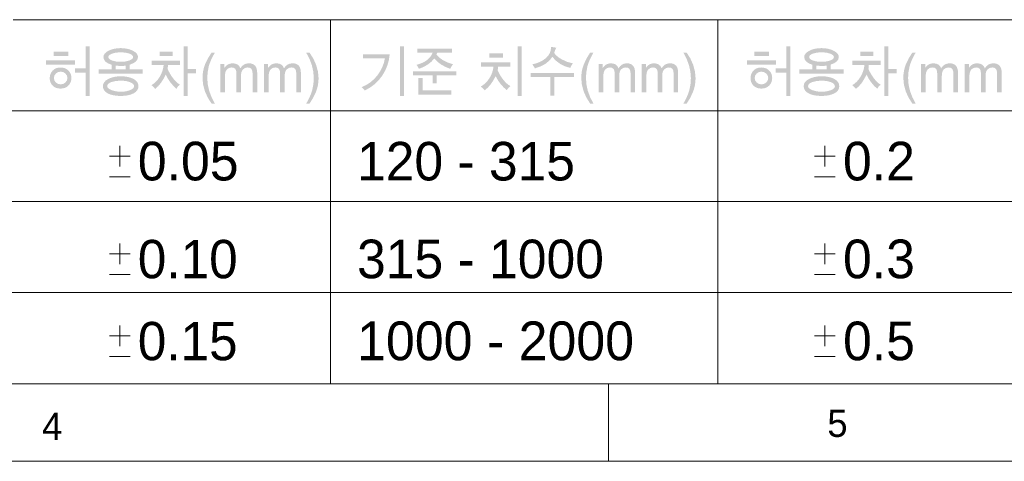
# Model space of a CAD drawing. Header units: millimetres. Extents: x 5 to 419, y 1 to 291.
# Tile 7 of 25: x 183 to 247, y 4 to 33. Entities that reach past the tile are written whole.
import ezdxf

# ---------------------------------------------------------------- set-up
doc = ezdxf.new("R2010")
doc.units = ezdxf.units.MM

msp = doc.modelspace()

# ---------------------------------------------------------------- hatches: boundary and pattern name
h = msp.add_hatch(color=7)
h.paths.add_polyline_path([(187.655, 27.697), (187.655, 29.216), (186.964, 29.216), (186.964, 29.492), (187.655, 29.492), (187.655, 30.909), (187.913, 30.909), (187.913, 27.697)])
h.paths.add_polyline_path([(186.53, 30.279), (185.588, 30.279), (185.588, 30.569), (186.53, 30.569)])
h.paths.add_polyline_path([(186.98, 29.721), (185.107, 29.721), (185.107, 30.014), (186.98, 30.014)])
h.paths.add_polyline_path([(186.74, 28.865), (186.728, 28.725), (186.691, 28.596), (186.631, 28.48), (186.546, 28.375), (186.442, 28.289), (186.322, 28.228), (186.188, 28.191), (186.039, 28.179), (185.886, 28.191), (185.75, 28.227), (185.631, 28.288), (185.528, 28.372), (185.445, 28.474), (185.386, 28.588), (185.35, 28.713), (185.339, 28.849), (185.35, 28.989), (185.386, 29.117), (185.445, 29.234), (185.527, 29.34), (185.629, 29.428), (185.746, 29.491), (185.879, 29.529), (186.027, 29.542), (186.183, 29.529), (186.322, 29.492), (186.444, 29.43), (186.548, 29.343), (186.632, 29.239), (186.692, 29.125), (186.728, 29)])
h.paths.add_polyline_path([(186.482, 28.86), (186.45, 29.018), (186.355, 29.152), (186.213, 29.243), (186.045, 29.273), (185.878, 29.243), (185.737, 29.152), (185.64, 29.019), (185.608, 28.865), (185.64, 28.707), (185.736, 28.573), (185.877, 28.482), (186.045, 28.452), (186.212, 28.482), (186.353, 28.573), (186.45, 28.705)])
h = msp.add_hatch(color=7)
h.paths.add_polyline_path([(191.351, 29.421), (191.348, 29.149), (188.495, 29.149), (188.495, 29.421), (189.339, 29.421), (189.339, 29.718), (189.106, 29.808), (188.94, 29.922), (188.84, 30.059), (188.807, 30.219), (188.827, 30.332), (188.888, 30.437), (188.99, 30.534), (189.133, 30.623), (189.305, 30.698), (189.494, 30.751), (189.699, 30.783), (189.922, 30.794), (190.146, 30.783), (190.352, 30.751), (190.541, 30.698), (190.713, 30.623), (190.857, 30.534), (190.959, 30.437), (191.02, 30.332), (191.041, 30.219), (191.008, 30.066), (190.907, 29.933), (190.741, 29.819), (190.507, 29.724), (190.507, 29.421)])
h.paths.add_polyline_path([(189.925, 29.909), (190.24, 29.931), (190.497, 29.999), (190.596, 30.047), (190.668, 30.099), (190.71, 30.157), (190.724, 30.219), (190.71, 30.279), (190.668, 30.335), (190.596, 30.387), (190.497, 30.435), (190.24, 30.503), (189.925, 30.525), (189.611, 30.503), (189.354, 30.435), (189.254, 30.387), (189.183, 30.335), (189.14, 30.279), (189.126, 30.219), (189.14, 30.157), (189.183, 30.099), (189.254, 30.047), (189.353, 29.999), (189.61, 29.931)])
h.paths.add_polyline_path([(190.251, 29.421), (190.251, 29.664), (190.095, 29.646), (189.922, 29.64), (189.599, 29.661), (189.599, 29.421)])
h.paths.add_polyline_path([(191.07, 28.331), (191.05, 28.19), (190.991, 28.066), (190.892, 27.959), (190.753, 27.869), (190.582, 27.797), (190.388, 27.745), (190.17, 27.714), (189.929, 27.704), (189.679, 27.714), (189.456, 27.745), (189.259, 27.797), (189.088, 27.869), (188.95, 27.96), (188.852, 28.068), (188.793, 28.193), (188.773, 28.334), (188.794, 28.472), (188.858, 28.595), (188.964, 28.704), (189.113, 28.798), (189.291, 28.875), (189.486, 28.93), (189.699, 28.963), (189.929, 28.974), (190.167, 28.963), (190.383, 28.931), (190.577, 28.878), (190.749, 28.804), (190.889, 28.71), (190.99, 28.6), (191.05, 28.474)])
h.paths.add_polyline_path([(189.962, 28.695), (189.607, 28.67), (189.316, 28.598), (189.201, 28.545), (189.12, 28.484), (189.071, 28.413), (189.055, 28.334), (189.072, 28.263), (189.124, 28.197), (189.21, 28.136), (189.331, 28.079), (189.618, 27.998), (189.929, 27.971), (190.257, 27.997), (190.535, 28.078), (190.646, 28.134), (190.725, 28.195), (190.773, 28.262), (190.789, 28.334), (190.774, 28.406), (190.728, 28.472), (190.653, 28.533), (190.547, 28.588), (190.28, 28.668)])
h = msp.add_hatch(color=7)
h.paths.add_polyline_path([(194.785, 29.168), (194.246, 29.168), (194.246, 27.7), (193.989, 27.7), (193.989, 30.913), (194.246, 30.913), (194.246, 29.439), (194.785, 29.439)])
h.paths.add_polyline_path([(193.281, 30.283), (192.434, 30.283), (192.434, 30.558), (193.281, 30.558)])
h.paths.add_polyline_path([(193.751, 28.424), (193.625, 28.329), (193.527, 28.165), (193.326, 28.352), (193.142, 28.568), (192.977, 28.813), (192.829, 29.087), (192.684, 28.798), (192.522, 28.547), (192.344, 28.335), (192.149, 28.162), (192.065, 28.252), (191.997, 28.321), (191.945, 28.368), (191.907, 28.395), (192.065, 28.504), (192.209, 28.635), (192.338, 28.785), (192.452, 28.956), (192.547, 29.139), (192.62, 29.325), (192.67, 29.514), (192.697, 29.707), (191.924, 29.707), (191.924, 29.986), (193.747, 29.986), (193.747, 29.707), (192.981, 29.707), (192.958, 29.464), (192.973, 29.406), (193.017, 29.31), (193.091, 29.176), (193.195, 29.005), (193.319, 28.827), (193.453, 28.67), (193.597, 28.536)])
h = msp.add_hatch(color=7)
h.paths.add_polyline_path([(208.222, 27.7), (207.967, 27.7), (207.967, 30.913), (208.222, 30.913)])
h.paths.add_polyline_path([(205.687, 28.057), (205.66, 28.089), (205.6, 28.153), (205.535, 28.222), (205.493, 28.276), (205.786, 28.413), (206.053, 28.585), (206.291, 28.791), (206.503, 29.032), (206.681, 29.294), (206.821, 29.563), (206.923, 29.84), (206.986, 30.124), (205.57, 30.124), (205.57, 30.395), (207.299, 30.395), (207.247, 30.025), (207.148, 29.671), (207.004, 29.332), (206.813, 29.009), (206.583, 28.712), (206.318, 28.455), (206.02, 28.237)])
h = msp.add_hatch(color=7)
h.paths.add_polyline_path([(211.207, 29.457), (210.901, 29.581), (210.627, 29.732), (210.387, 29.91), (210.181, 30.117), (209.973, 29.901), (209.738, 29.719), (209.475, 29.57), (209.185, 29.454), (209.125, 29.59), (209.028, 29.71), (209.228, 29.773), (209.408, 29.846), (209.568, 29.928), (209.708, 30.021), (209.827, 30.124), (209.927, 30.236), (210.007, 30.359), (210.067, 30.491), (209.082, 30.491), (209.082, 30.758), (211.328, 30.758), (211.328, 30.491), (210.367, 30.491), (210.32, 30.384), (210.496, 30.188), (210.735, 30.016), (211.037, 29.867), (211.401, 29.742), (211.293, 29.628)])
h.paths.add_polyline_path([(211.605, 29.027), (210.327, 29.027), (210.327, 28.512), (210.073, 28.512), (210.073, 29.027), (208.795, 29.027), (208.795, 29.297), (211.605, 29.297)])
h.paths.add_polyline_path([(211.274, 27.781), (209.158, 27.781), (209.158, 28.856), (209.419, 28.856), (209.419, 28.061), (211.274, 28.061)])
h = msp.add_hatch(color=7)
h.paths.add_polyline_path([(215.825, 27.7), (215.571, 27.7), (215.571, 30.913), (215.825, 30.913)])
h.paths.add_polyline_path([(214.613, 30.172), (213.727, 30.172), (213.727, 30.448), (214.613, 30.448)])
h.paths.add_polyline_path([(215.097, 28.345), (214.962, 28.219), (214.864, 28.078), (214.656, 28.26), (214.465, 28.471), (214.293, 28.713), (214.139, 28.984), (213.988, 28.698), (213.82, 28.45), (213.636, 28.24), (213.434, 28.067), (213.346, 28.158), (213.275, 28.228), (213.22, 28.277), (213.182, 28.307), (213.346, 28.416), (213.495, 28.545), (213.629, 28.693), (213.748, 28.862), (213.847, 29.043), (213.923, 29.227), (213.976, 29.414), (214.005, 29.606), (213.201, 29.606), (213.201, 29.88), (215.097, 29.88), (215.097, 29.606), (214.303, 29.606), (214.287, 29.446), (214.272, 29.361), (214.424, 29.053), (214.634, 28.752), (214.752, 28.616), (214.868, 28.502), (214.983, 28.412)])
h = msp.add_hatch(color=7)
h.paths.add_polyline_path([(217.921, 30.494), (218, 30.385), (218.107, 30.278), (218.242, 30.174), (218.404, 30.073), (218.763, 29.907), (219.135, 29.805), (219.028, 29.665), (218.963, 29.513), (218.612, 29.624), (218.302, 29.78), (218.033, 29.982), (217.804, 30.229), (217.613, 29.986), (217.362, 29.781), (217.051, 29.614), (216.68, 29.485), (216.585, 29.645), (216.505, 29.742), (216.765, 29.81), (216.999, 29.901), (217.207, 30.013), (217.388, 30.147), (217.535, 30.301), (217.64, 30.474), (217.703, 30.665), (217.724, 30.875), (218.065, 30.822), (218, 30.697)])
h.paths.add_polyline_path([(219.209, 28.92), (217.928, 28.92), (217.928, 27.718), (217.673, 27.718), (217.673, 28.92), (216.399, 28.92), (216.399, 29.192), (219.206, 29.192)])
h = msp.add_hatch(color=7)
h.paths.add_polyline_path([(232.922, 27.697), (232.922, 29.216), (232.231, 29.216), (232.231, 29.492), (232.922, 29.492), (232.922, 30.909), (233.18, 30.909), (233.18, 27.697)])
h.paths.add_polyline_path([(231.797, 30.279), (230.856, 30.279), (230.856, 30.569), (231.797, 30.569)])
h.paths.add_polyline_path([(232.248, 29.721), (230.374, 29.721), (230.374, 30.014), (232.248, 30.014)])
h.paths.add_polyline_path([(232.007, 28.865), (231.995, 28.725), (231.959, 28.596), (231.898, 28.48), (231.813, 28.375), (231.709, 28.289), (231.59, 28.228), (231.456, 28.191), (231.306, 28.179), (231.154, 28.191), (231.018, 28.227), (230.898, 28.288), (230.795, 28.372), (230.713, 28.474), (230.653, 28.588), (230.618, 28.713), (230.606, 28.849), (230.618, 28.989), (230.653, 29.117), (230.712, 29.234), (230.795, 29.34), (230.897, 29.428), (231.014, 29.491), (231.147, 29.529), (231.295, 29.542), (231.451, 29.529), (231.589, 29.492), (231.711, 29.43), (231.816, 29.343), (231.9, 29.239), (231.959, 29.125), (231.995, 29)])
h.paths.add_polyline_path([(231.749, 28.86), (231.718, 29.018), (231.622, 29.152), (231.481, 29.243), (231.312, 29.273), (231.145, 29.243), (231.004, 29.152), (230.908, 29.019), (230.876, 28.865), (230.908, 28.707), (231.003, 28.573), (231.144, 28.482), (231.312, 28.452), (231.48, 28.482), (231.621, 28.573), (231.717, 28.705)])
h = msp.add_hatch(color=7)
h.paths.add_polyline_path([(236.619, 29.421), (236.616, 29.149), (233.763, 29.149), (233.763, 29.421), (234.607, 29.421), (234.607, 29.718), (234.374, 29.808), (234.207, 29.922), (234.108, 30.059), (234.074, 30.219), (234.095, 30.332), (234.156, 30.437), (234.258, 30.534), (234.401, 30.623), (234.572, 30.698), (234.761, 30.751), (234.967, 30.783), (235.189, 30.794), (235.413, 30.783), (235.62, 30.751), (235.809, 30.698), (235.981, 30.623), (236.124, 30.534), (236.227, 30.437), (236.288, 30.332), (236.308, 30.219), (236.275, 30.066), (236.175, 29.933), (236.008, 29.819), (235.775, 29.724), (235.775, 29.421)])
h.paths.add_polyline_path([(235.193, 29.909), (235.508, 29.931), (235.764, 29.999), (235.864, 30.047), (235.935, 30.099), (235.978, 30.157), (235.992, 30.219), (235.978, 30.279), (235.935, 30.335), (235.864, 30.387), (235.764, 30.435), (235.508, 30.503), (235.193, 30.525), (234.879, 30.503), (234.622, 30.435), (234.522, 30.387), (234.451, 30.335), (234.408, 30.279), (234.394, 30.219), (234.408, 30.157), (234.45, 30.099), (234.521, 30.047), (234.621, 29.999), (234.877, 29.931)])
h.paths.add_polyline_path([(235.519, 29.421), (235.519, 29.664), (235.363, 29.646), (235.189, 29.64), (234.867, 29.661), (234.867, 29.421)])
h.paths.add_polyline_path([(236.338, 28.331), (236.318, 28.19), (236.258, 28.066), (236.159, 27.959), (236.02, 27.869), (235.85, 27.797), (235.655, 27.745), (235.437, 27.714), (235.196, 27.704), (234.947, 27.714), (234.724, 27.745), (234.527, 27.797), (234.356, 27.869), (234.218, 27.96), (234.119, 28.068), (234.06, 28.193), (234.041, 28.334), (234.062, 28.472), (234.126, 28.595), (234.232, 28.704), (234.38, 28.798), (234.558, 28.875), (234.754, 28.93), (234.966, 28.963), (235.196, 28.974), (235.435, 28.963), (235.651, 28.931), (235.845, 28.878), (236.016, 28.804), (236.157, 28.71), (236.257, 28.6), (236.318, 28.474)])
h.paths.add_polyline_path([(235.229, 28.695), (234.875, 28.67), (234.583, 28.598), (234.469, 28.545), (234.387, 28.484), (234.339, 28.413), (234.322, 28.334), (234.34, 28.263), (234.391, 28.197), (234.478, 28.136), (234.599, 28.079), (234.886, 27.998), (235.196, 27.971), (235.525, 27.997), (235.803, 28.078), (235.914, 28.134), (235.993, 28.195), (236.041, 28.262), (236.057, 28.334), (236.041, 28.406), (235.996, 28.472), (235.92, 28.533), (235.815, 28.588), (235.547, 28.668)])
h = msp.add_hatch(color=7)
h.paths.add_polyline_path([(240.052, 29.168), (239.513, 29.168), (239.513, 27.7), (239.256, 27.7), (239.256, 30.913), (239.513, 30.913), (239.513, 29.439), (240.052, 29.439)])
h.paths.add_polyline_path([(238.548, 30.283), (237.701, 30.283), (237.701, 30.558), (238.548, 30.558)])
h.paths.add_polyline_path([(239.018, 28.424), (238.893, 28.329), (238.795, 28.165), (238.593, 28.352), (238.41, 28.568), (238.244, 28.813), (238.097, 29.087), (237.952, 28.798), (237.79, 28.547), (237.611, 28.335), (237.416, 28.162), (237.333, 28.252), (237.265, 28.321), (237.212, 28.368), (237.175, 28.395), (237.333, 28.504), (237.476, 28.635), (237.605, 28.785), (237.719, 28.956), (237.815, 29.139), (237.887, 29.325), (237.937, 29.514), (237.965, 29.707), (237.191, 29.707), (237.191, 29.986), (239.015, 29.986), (239.015, 29.707), (238.249, 29.707), (238.225, 29.464), (238.24, 29.406), (238.285, 29.31), (238.359, 29.176), (238.463, 29.005), (238.587, 28.827), (238.721, 28.67), (238.864, 28.536)])
h = msp.add_hatch(color=7)
h.dxf.hatch_style = 2
h.paths.add_polyline_path([(196.011, 27.202), (195.798, 27.202), (195.552, 27.585), (195.365, 28), (195.248, 28.43), (195.208, 28.856), (195.219, 29.092), (195.25, 29.319), (195.302, 29.538), (195.375, 29.749), (195.565, 30.145), (195.798, 30.511), (196.011, 30.511), (195.876, 30.268), (195.765, 30.039), (195.678, 29.827), (195.616, 29.629), (195.541, 29.248), (195.517, 28.86), (195.547, 28.444), (195.64, 28.029), (195.795, 27.615)])
h = msp.add_hatch(color=7)
h.dxf.hatch_style = 2
h.paths.add_polyline_path([(202.115, 30.511), (202.36, 30.129), (202.547, 29.714), (202.665, 29.283), (202.704, 28.856), (202.694, 28.621), (202.662, 28.394), (202.61, 28.176), (202.537, 27.966), (202.348, 27.569), (202.115, 27.202), (201.901, 27.202), (202.037, 27.446), (202.147, 27.675), (202.234, 27.887), (202.296, 28.084), (202.371, 28.465), (202.396, 28.853), (202.365, 29.269), (202.273, 29.684), (202.118, 30.098), (201.901, 30.511)])
h = msp.add_hatch(color=7)
h.dxf.hatch_style = 2
h.paths.add_polyline_path([(220.464, 27.202), (220.253, 27.202), (220.012, 27.585), (219.828, 28), (219.712, 28.43), (219.673, 28.856), (219.683, 29.092), (219.714, 29.319), (219.766, 29.538), (219.838, 29.749), (220.024, 30.145), (220.253, 30.511), (220.464, 30.511), (220.331, 30.268), (220.222, 30.039), (220.137, 29.827), (220.075, 29.629), (220.001, 29.248), (219.977, 28.86), (220.007, 28.444), (220.098, 28.029), (220.251, 27.615)])
h = msp.add_hatch(color=7)
h.dxf.hatch_style = 2
h.paths.add_polyline_path([(226.476, 30.511), (226.718, 30.129), (226.902, 29.714), (227.018, 29.283), (227.057, 28.856), (227.046, 28.621), (227.015, 28.394), (226.964, 28.176), (226.892, 27.966), (226.706, 27.569), (226.476, 27.202), (226.266, 27.202), (226.399, 27.446), (226.508, 27.675), (226.594, 27.887), (226.655, 28.084), (226.729, 28.465), (226.754, 28.853), (226.723, 29.269), (226.632, 29.684), (226.479, 30.098), (226.266, 30.511)])
h = msp.add_hatch(color=7)
h.dxf.hatch_style = 2
h.paths.add_polyline_path([(241.279, 27.202), (241.065, 27.202), (240.82, 27.585), (240.633, 28), (240.515, 28.43), (240.476, 28.856), (240.486, 29.092), (240.518, 29.319), (240.57, 29.538), (240.643, 29.749), (240.832, 30.145), (241.065, 30.511), (241.279, 30.511), (241.143, 30.268), (241.033, 30.039), (240.946, 29.827), (240.884, 29.629), (240.809, 29.248), (240.784, 28.86), (240.815, 28.444), (240.908, 28.029), (241.062, 27.615)])
h = msp.add_hatch(color=7)
h.dxf.hatch_style = 2
h.paths.add_polyline_path([(198.74, 27.943), (198.441, 27.943), (198.441, 29.098), (198.437, 29.215), (198.425, 29.315), (198.395, 29.4), (198.34, 29.475), (198.252, 29.527), (198.126, 29.545), (197.962, 29.513), (197.823, 29.418), (197.767, 29.344), (197.727, 29.251), (197.704, 29.137), (197.696, 29.004), (197.696, 27.943), (197.398, 27.943), (197.398, 29.132), (197.393, 29.241), (197.378, 29.332), (197.353, 29.404), (197.317, 29.457), (197.22, 29.523), (197.09, 29.545), (196.915, 29.511), (196.775, 29.407), (196.72, 29.323), (196.682, 29.21), (196.659, 29.066), (196.651, 28.892), (196.651, 27.943), (196.354, 27.943), (196.354, 29.771), (196.622, 29.771), (196.622, 29.516), (196.728, 29.645), (196.849, 29.738), (196.99, 29.794), (197.153, 29.812), (197.329, 29.792), (197.471, 29.732), (197.579, 29.632), (197.653, 29.492), (197.76, 29.632), (197.885, 29.732), (198.03, 29.792), (198.194, 29.812), (198.321, 29.803), (198.432, 29.774), (198.526, 29.726), (198.603, 29.659), (198.663, 29.572), (198.705, 29.467), (198.731, 29.342), (198.74, 29.199)])
h = msp.add_hatch(color=7)
h.dxf.hatch_style = 2
h.paths.add_polyline_path([(201.562, 27.943), (201.264, 27.943), (201.264, 29.098), (201.26, 29.215), (201.248, 29.315), (201.218, 29.4), (201.163, 29.475), (201.075, 29.527), (200.949, 29.545), (200.785, 29.513), (200.646, 29.418), (200.59, 29.344), (200.55, 29.251), (200.526, 29.137), (200.518, 29.004), (200.518, 27.943), (200.221, 27.943), (200.221, 29.132), (200.216, 29.241), (200.201, 29.332), (200.175, 29.404), (200.14, 29.457), (200.043, 29.523), (199.913, 29.545), (199.738, 29.511), (199.597, 29.407), (199.543, 29.323), (199.505, 29.21), (199.482, 29.066), (199.474, 28.892), (199.474, 27.943), (199.177, 27.943), (199.177, 29.771), (199.445, 29.771), (199.445, 29.516), (199.551, 29.645), (199.671, 29.738), (199.813, 29.794), (199.975, 29.812), (200.152, 29.792), (200.294, 29.732), (200.402, 29.632), (200.475, 29.492), (200.582, 29.632), (200.708, 29.732), (200.853, 29.792), (201.017, 29.812), (201.144, 29.803), (201.255, 29.774), (201.349, 29.726), (201.426, 29.659), (201.485, 29.572), (201.528, 29.467), (201.554, 29.342), (201.562, 29.199)])
h = msp.add_hatch(color=7)
h.dxf.hatch_style = 2
h.paths.add_polyline_path([(223.151, 27.943), (222.858, 27.943), (222.858, 29.098), (222.854, 29.215), (222.842, 29.315), (222.813, 29.4), (222.758, 29.475), (222.671, 29.527), (222.547, 29.545), (222.385, 29.513), (222.248, 29.418), (222.193, 29.344), (222.154, 29.251), (222.131, 29.137), (222.123, 29.004), (222.123, 27.943), (221.83, 27.943), (221.83, 29.132), (221.825, 29.241), (221.81, 29.332), (221.785, 29.404), (221.75, 29.457), (221.655, 29.523), (221.526, 29.545), (221.354, 29.511), (221.216, 29.407), (221.162, 29.323), (221.125, 29.21), (221.102, 29.066), (221.094, 28.892), (221.094, 27.943), (220.802, 27.943), (220.802, 29.771), (221.065, 29.771), (221.065, 29.516), (221.17, 29.645), (221.289, 29.738), (221.428, 29.794), (221.588, 29.812), (221.762, 29.792), (221.902, 29.732), (222.008, 29.632), (222.081, 29.492), (222.186, 29.632), (222.31, 29.732), (222.453, 29.792), (222.614, 29.812), (222.74, 29.803), (222.849, 29.774), (222.941, 29.726), (223.017, 29.659), (223.076, 29.572), (223.118, 29.467), (223.143, 29.342), (223.151, 29.199)])
h = msp.add_hatch(color=7)
h.dxf.hatch_style = 2
h.paths.add_polyline_path([(225.932, 27.943), (225.638, 27.943), (225.638, 29.098), (225.634, 29.215), (225.622, 29.315), (225.593, 29.4), (225.538, 29.475), (225.452, 29.527), (225.327, 29.545), (225.166, 29.513), (225.029, 29.418), (224.974, 29.344), (224.935, 29.251), (224.911, 29.137), (224.903, 29.004), (224.903, 27.943), (224.61, 27.943), (224.61, 29.132), (224.605, 29.241), (224.59, 29.332), (224.566, 29.404), (224.531, 29.457), (224.435, 29.523), (224.307, 29.545), (224.135, 29.511), (223.996, 29.407), (223.943, 29.323), (223.905, 29.21), (223.882, 29.066), (223.875, 28.892), (223.875, 27.943), (223.582, 27.943), (223.582, 29.771), (223.846, 29.771), (223.846, 29.516), (223.951, 29.645), (224.069, 29.738), (224.209, 29.794), (224.369, 29.812), (224.543, 29.792), (224.683, 29.732), (224.789, 29.632), (224.862, 29.492), (224.967, 29.632), (225.091, 29.732), (225.233, 29.792), (225.395, 29.812), (225.52, 29.803), (225.629, 29.774), (225.722, 29.726), (225.798, 29.659), (225.856, 29.572), (225.898, 29.467), (225.924, 29.342), (225.932, 29.199)])
h = msp.add_hatch(color=7)
h.dxf.hatch_style = 2
h.paths.add_polyline_path([(244.007, 27.943), (243.709, 27.943), (243.709, 29.098), (243.705, 29.215), (243.692, 29.315), (243.663, 29.4), (243.608, 29.475), (243.52, 29.527), (243.394, 29.545), (243.23, 29.513), (243.09, 29.418), (243.035, 29.344), (242.995, 29.251), (242.971, 29.137), (242.963, 29.004), (242.963, 27.943), (242.665, 27.943), (242.665, 29.132), (242.66, 29.241), (242.645, 29.332), (242.62, 29.404), (242.585, 29.457), (242.488, 29.523), (242.357, 29.545), (242.183, 29.511), (242.042, 29.407), (241.988, 29.323), (241.949, 29.21), (241.926, 29.066), (241.919, 28.892), (241.919, 27.943), (241.621, 27.943), (241.621, 29.771), (241.889, 29.771), (241.889, 29.516), (241.995, 29.645), (242.116, 29.738), (242.258, 29.794), (242.42, 29.812), (242.597, 29.792), (242.739, 29.732), (242.847, 29.632), (242.92, 29.492), (243.027, 29.632), (243.153, 29.732), (243.298, 29.792), (243.461, 29.812), (243.589, 29.803), (243.7, 29.774), (243.793, 29.726), (243.87, 29.659), (243.93, 29.572), (243.973, 29.467), (243.999, 29.342), (244.007, 29.199)])
h = msp.add_hatch(color=7)
h.dxf.hatch_style = 2
h.paths.add_polyline_path([(246.83, 27.943), (246.532, 27.943), (246.532, 29.098), (246.528, 29.215), (246.515, 29.315), (246.486, 29.4), (246.43, 29.475), (246.343, 29.527), (246.216, 29.545), (246.053, 29.513), (245.913, 29.418), (245.858, 29.344), (245.818, 29.251), (245.794, 29.137), (245.786, 29.004), (245.786, 27.943), (245.488, 27.943), (245.488, 29.132), (245.483, 29.241), (245.468, 29.332), (245.443, 29.404), (245.408, 29.457), (245.311, 29.523), (245.18, 29.545), (245.005, 29.511), (244.865, 29.407), (244.811, 29.323), (244.772, 29.21), (244.749, 29.066), (244.741, 28.892), (244.741, 27.943), (244.444, 27.943), (244.444, 29.771), (244.712, 29.771), (244.712, 29.516), (244.818, 29.645), (244.939, 29.738), (245.081, 29.794), (245.243, 29.812), (245.419, 29.792), (245.562, 29.732), (245.669, 29.632), (245.743, 29.492), (245.85, 29.632), (245.976, 29.732), (246.121, 29.792), (246.284, 29.812), (246.412, 29.803), (246.522, 29.774), (246.616, 29.726), (246.693, 29.659), (246.753, 29.572), (246.796, 29.467), (246.821, 29.342), (246.83, 29.199)])

# ---------------------------------------------------------------- linework, layer by layer
at = {"color": 9, "lineweight": 0, "true_color": 0xc0c0c0}
for points in [[(182.986, 32.632), (203.482, 32.632)], [(203.482, 9.102), (203.482, 32.632)], [(203.482, 32.632), (228.494, 32.632)], [(228.494, 32.632), (248.991, 32.632)], [(228.494, 32.632), (228.494, 26.741)], [(248.991, 26.741), (157.974, 26.741)], [(228.494, 26.741), (228.494, 20.884)], [(248.991, 20.884), (157.974, 20.884)], [(228.494, 20.884), (228.494, 14.993)], [(248.991, 14.993), (157.974, 14.993)], [(228.494, 14.993), (228.494, 9.102)], [(10.301, 9.102), (309.104, 9.102)], [(221.439, 4.092), (221.439, 9.102)], [(5.292, 4.092), (228.106, 4.092)], [(228.106, 4.092), (415.29, 4.092)]]:
    msp.add_lwpolyline(points, dxfattribs=at)
at = {"color": 7, "lineweight": 0}
for points in [[(189.865, 23.142), (189.865, 24.483)], [(235.409, 23.142), (235.409, 24.483)], [(189.195, 23.812), (190.535, 23.812)], [(234.738, 23.812), (236.079, 23.812)], [(189.195, 22.472), (190.535, 22.472)], [(234.738, 22.472), (236.079, 22.472)], [(189.865, 16.828), (189.865, 18.168)], [(235.409, 16.828), (235.409, 18.168)], [(189.195, 17.498), (190.535, 17.498)], [(234.738, 17.498), (236.079, 17.498)], [(189.195, 16.157), (190.535, 16.157)], [(234.738, 16.157), (236.079, 16.157)], [(189.865, 11.536), (189.865, 12.876)], [(235.409, 11.536), (235.409, 12.876)], [(189.195, 12.206), (190.535, 12.206)], [(234.738, 12.206), (236.079, 12.206)], [(189.195, 10.866), (190.535, 10.866)], [(234.738, 10.866), (236.079, 10.866)]]:
    msp.add_lwpolyline(points, dxfattribs=at)

# ---------------------------------------------------------------- texts
at = {"color": 7, "attachment_point": 1}
for s, insert, char_height in [('{\\fCenturyGothic|b0|i0|c0;0.05}', (191.028, 24.745), 2.5022), ('{\\fCenturyGothic|b0|i0|c0;120 - 315}', (205.191, 24.733), 2.49098), ('{\\fCenturyGothic|b0|i0|c0;0.2}', (236.579, 24.742), 2.49922), ('{\\fCenturyGothic|b0|i0|c0;0.10}', (191.028, 18.402), 2.47857), ('{\\fCenturyGothic|b0|i0|c0;315 - 1000}', (205.191, 18.418), 2.4939), ('{\\fCenturyGothic|b0|i0|c0;0.3}', (236.579, 18.422), 2.49841), ('{\\fCenturyGothic|b0|i0|c0;0.15}', (191.028, 13.102), 2.47672), ('{\\fCenturyGothic|b0|i0|c0;1000 - 2000}', (205.192, 13.131), 2.50622), ('{\\fCenturyGothic|b0|i0|c0;0.5}', (236.583, 13.122), 2.49713), ('{\\fCenturyGothic|b0|i0|c0;4}', (184.841, 7.243), 1.76263), ('{\\fCenturyGothic|b0|i0|c0;5}', (235.568, 7.425), 1.75591)]:
    msp.add_mtext(s, dxfattribs=dict(at, insert=insert, char_height=char_height))

doc.saveas('drawing.dxf')
